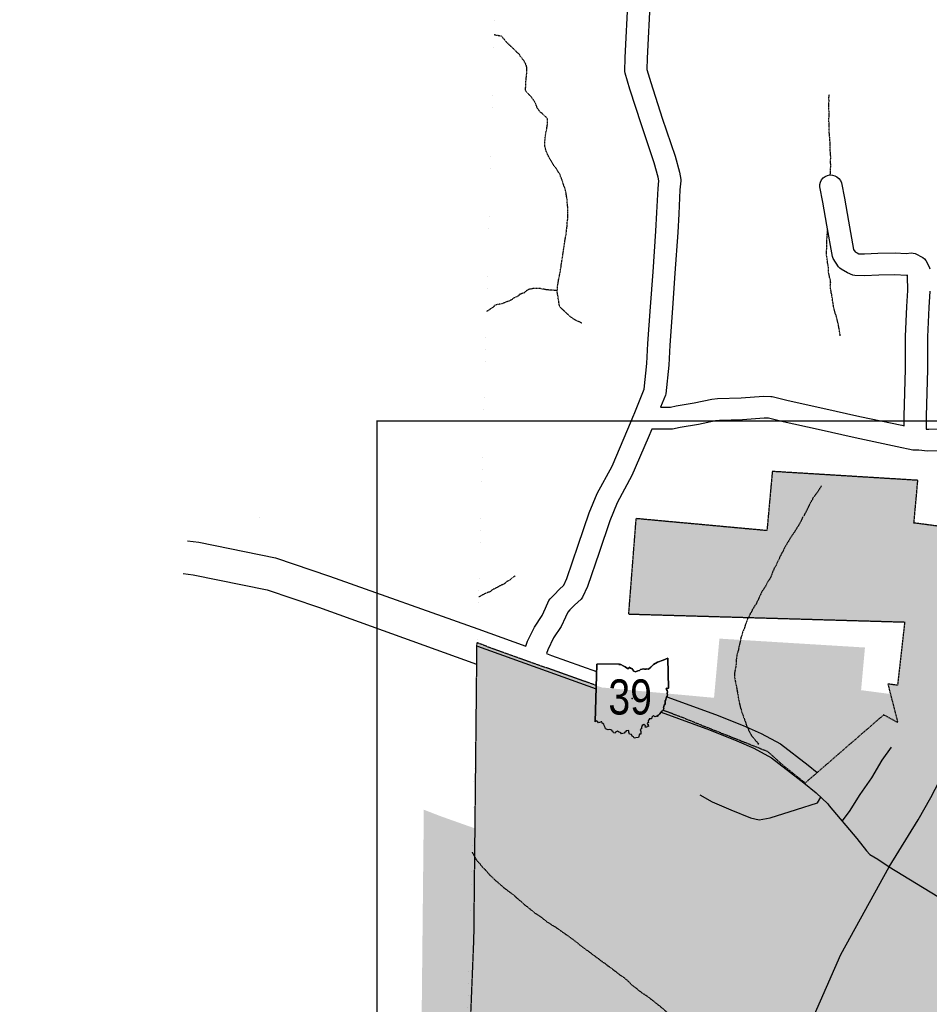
# Model space of a CAD drawing. Header units: feet. Extents: x -1605449 to -1594075, y -1717250 to -1708479.
# Tile 11 of 97: x -1603948 to -1603258, y -1713360 to -1712613. Entities that reach past the tile are written whole.
import ezdxf
from ezdxf.enums import TextEntityAlignment as Align

# ---------------------------------------------------------------- set-up
doc = ezdxf.new("R2010")
doc.units = ezdxf.units.FT
doc.header["$MEASUREMENT"] = 0
doc.linetypes.add('DASHED', pattern=[0.75, 0.5, -0.25])
doc.linetypes.add('stream', pattern=[1.4, 0.7, -0.1, 0.1, -0.1, 0.1, -0.1, 0.1, -0.1])
for name, color, linetype in [('61', 7, 'Continuous'), ('62', 7, 'Continuous'), ('COUNTY-LINE', 5, 'Continuous'), ('INCORPORATED', 4, 'Continuous'), ('RT-MKR', 7, 'Continuous'), ('SH_TextM', 7, 'Continuous'), ('STATE_FEDERAL-RT', 2, 'Continuous'), ('STREET-URBAN', 15, 'Continuous'), ('TWP-RD', 6, 'Continuous'), ('WATERWAY', 14, 'stream')]:
    doc.layers.add(name, color=color, linetype=linetype)
doc.layers.add('SH_VPort', color=5, linetype='Continuous', plot=False)
doc.styles.add('ARIAL', font='arial.ttf')

# ---------------------------------------------------------------- blocks, each defined once
blk = doc.blocks.new('000OHIO')
at = {"layer": '61', "color": 0, "linetype": 'Continuous'}
for p, q in [((26.7, -21.3), (24.5, -23)), ((27.9, -22.7), (26.7, -21.3)), ((29.8, -21.9), (27.9, -22.7)), ((-38.2, -27.3), (-39.9, -28.3)), ((-39.9, -28.3), (-39.9, -28.3)), ((-36.9, -28.5), (-38.2, -27.3)), ((-36, -29.3), (-36.9, -28.5)), ((-33.8, -28.9), (-36, -29.3)), ((-33.2, -28.2), (-33.8, -28.9)), ((-32.5, -28.2), (-33.2, -28.2)), ((-32.1, -29.9), (-32.5, -28.2)), ((-30.1, -31), (-32.1, -29.9)), ((-29.5, -32.5), (-30.1, -31)), ((-28.4, -34.6), (-29.5, -32.5)), ((13.8, -32.6), (12.9, -34.8)), ((15.6, -31.2), (13.8, -32.6)), ((17.6, -32.9), (15.6, -31.2)), ((17.2, -34.4), (17.6, -32.9)), ((19.5, -33.1), (18.4, -34.8)), ((20.8, -29.2), (19.5, -29.7)), ((19.5, -29.7), (19.7, -30.8)), ((20.8, -33.5), (19.5, -33.1)), ((19.7, -30.8), (20.5, -31.4)), ((21, -26.3), (20.5, -27.4)), ((20.5, -27.4), (20.8, -29.2)), ((20.5, -31.4), (20.8, -33.5)), ((21.6, -26), (21, -26.3)), ((24.3, -25.1), (21.5, -25)), ((21.5, -25), (21.6, -26)), ((24.5, -23), (24.3, -25.1)), ((-28.2, -36.3), (-28.4, -34.6)), ((-25, -37.3), (-28.2, -36.3)), ((-23.2, -37.1), (-25, -37.3)), ((-20.8, -37.8), (-23.2, -37.1)), ((-20.6, -39.1), (-20.8, -37.8)), ((-19.4, -39.4), (-20.6, -39.1)), ((-19, -40.7), (-19.4, -39.4)), ((-17.2, -41.2), (-19, -40.7)), ((-16.7, -40.1), (-17.2, -41.2)), ((-14.4, -39.1), (-16.7, -40.1)), ((-13.3, -39.7), (-14.4, -39.1)), ((-10.8, -40.9), (-13.3, -39.7)), ((-9.8, -42.1), (-10.8, -40.9)), ((-8.3, -41.5), (-9.8, -42.1)), ((-6.9, -41.4), (-8.3, -41.5)), ((-6.3, -40.2), (-6.9, -41.4)), ((-5.3, -39.9), (-6.3, -40.2)), ((-4.5, -38.7), (-5.3, -39.9)), ((-1.6, -38.2), (-4.5, -38.7)), ((-1.4, -40.2), (-1.6, -38.2)), ((-0.9, -42.5), (-1.4, -40.2)), ((1.3, -42.8), (-0.9, -42.5)), ((2.2, -44.5), (1.3, -42.8)), ((3.7, -45.4), (2.2, -44.5)), ((10.5, -42.2), (9.5, -46)), ((12.2, -42.2), (10.5, -42.2)), ((12.8, -36.3), (11.5, -37.2)), ((11.5, -37.2), (12.3, -39.4)), ((12.3, -39.4), (12.2, -40.8)), ((12.2, -40.8), (12.2, -42.2)), ((12.9, -34.8), (12.8, -36.3)), ((18.4, -34.8), (17.2, -34.4)), ((4.4, -47.1), (3.7, -45.4)), ((6.5, -46.7), (4.4, -47.1)), ((9.5, -46), (6.5, -46.7)), ((9.5, -46), (9.5, -46))]:
    blk.add_line(p, q, dxfattribs=at)
for points in [[(-39.9, -28.3), (-38, 37.3)], [(32.7, -20.3), (33.6, -19.1), (36.2, -16), (37.5, -15.6), (38, -13.9), (38.5, -13.4), (37.8, -12), (38.5, -11.3), (38.4, -10.1), (39, -9.5), (38.8, -8.7), (39.8, -8.4), (39.7, -7.4), (40, -6.2), (39.9, -4.1), (40.5, -3.5), (40.5, -2.8), (41.1, -1.5), (41.4, -0.3), (42.2, 1), (42.5, 2.3), (42, 3.8), (42.5, 5.7), (42, 7.4), (41, 8.9), (41.8, 9.9), (43, 9.7), (43.8, 10.2), (43, 44.2), (37.7, 42), (31, 39.5), (26.5, 36.8), (23.6, 34), (20.7, 31.6), (19.1, 32), (18.2, 31.6), (16.3, 31.5), (15.4, 32), (11.9, 31.1), (10.5, 30), (8.7, 29.8), (6.2, 28.8), (4.2, 29.4), (1.7, 32.6), (0.3, 32.8), (-1, 34.1), (-1.6, 32.4), (-3.2, 32.4), (-5.8, 34.5), (-8, 35.4), (-10.6, 36.8), (-13, 37), (-12.6, 37.7), (-38, 37.3), (-38, 37.3), (-12.6, 37.7), (-13, 37), (-10.6, 36.8), (-8, 35.4), (-5.8, 34.5), (-3.2, 32.4), (-1.6, 32.4), (-1, 34.1), (0.3, 32.8), (1.7, 32.6), (4.2, 29.4), (6.2, 28.8), (8.7, 29.8), (10.5, 30), (11.9, 31.1), (15.4, 32), (16.3, 31.5), (18.2, 31.6), (19.1, 32), (20.7, 31.6), (23.6, 34), (26.5, 36.8), (31, 39.5), (37.7, 42), (43, 44.2), (43.8, 10.2), (43, 9.7), (41.8, 9.9), (41, 8.9), (42, 7.4), (42.5, 5.7), (42, 3.8), (42.5, 2.3), (42.2, 1), (41.4, -0.3), (41.1, -1.5), (40.5, -2.8), (40.5, -3.5), (39.9, -4.1), (40, -6.2), (39.7, -7.4), (39.8, -8.4), (38.8, -8.7), (39, -9.5), (38.4, -10.1), (38.5, -11.3), (37.8, -12), (38.5, -13.4), (38, -13.9), (37.5, -15.6), (36.2, -16), (33.6, -19.1), (32.7, -20.3), (31.7, -20.6), (31.1, -21.9), (29.8, -21.9), (31.1, -21.9), (31.7, -20.6)]]:
    blk.add_lwpolyline(points, close=True, dxfattribs=at)
at = {"layer": '61', "color": 0}
blk.add_point((2.3, -1.9), dxfattribs=at)
at = {"layer": '62', "color": 0, "linetype": 'Continuous'}
for p, q in [((26.7, -21.3), (24.5, -23)), ((27.9, -22.7), (26.7, -21.3)), ((29.8, -21.9), (27.9, -22.7)), ((-38.2, -27.3), (-39.9, -28.3)), ((-36.9, -28.5), (-38.2, -27.3)), ((-36, -29.3), (-36.9, -28.5)), ((-33.8, -28.9), (-36, -29.3)), ((-33.2, -28.2), (-33.8, -28.9)), ((-32.5, -28.2), (-33.2, -28.2)), ((-32.1, -29.9), (-32.5, -28.2)), ((-30.1, -31), (-32.1, -29.9)), ((-29.5, -32.5), (-30.1, -31)), ((-28.4, -34.6), (-29.5, -32.5)), ((13.8, -32.6), (12.9, -34.8)), ((15.6, -31.2), (13.8, -32.6)), ((17.6, -32.9), (15.6, -31.2)), ((17.2, -34.4), (17.6, -32.9)), ((19.5, -33.1), (18.4, -34.8)), ((20.8, -29.2), (19.5, -29.7)), ((19.5, -29.7), (19.7, -30.8)), ((20.8, -33.5), (19.5, -33.1)), ((19.7, -30.8), (20.5, -31.4)), ((21, -26.3), (20.5, -27.4)), ((20.5, -27.4), (20.8, -29.2)), ((20.5, -31.4), (20.8, -33.5)), ((21.6, -26), (21, -26.3)), ((24.3, -25.1), (21.5, -25)), ((21.5, -25), (21.6, -26)), ((24.5, -23), (24.3, -25.1)), ((-28.2, -36.3), (-28.4, -34.6)), ((-25, -37.3), (-28.2, -36.3)), ((-23.2, -37.1), (-25, -37.3)), ((-20.8, -37.8), (-23.2, -37.1)), ((-20.6, -39.1), (-20.8, -37.8)), ((-19.4, -39.4), (-20.6, -39.1)), ((-19, -40.7), (-19.4, -39.4)), ((-17.2, -41.2), (-19, -40.7)), ((-16.7, -40.1), (-17.2, -41.2)), ((-14.4, -39.1), (-16.7, -40.1)), ((-13.3, -39.7), (-14.4, -39.1)), ((-10.8, -40.9), (-13.3, -39.7)), ((-9.8, -42.1), (-10.8, -40.9)), ((-8.3, -41.5), (-9.8, -42.1)), ((-6.9, -41.4), (-8.3, -41.5)), ((-6.3, -40.2), (-6.9, -41.4)), ((-5.3, -39.9), (-6.3, -40.2)), ((-4.5, -38.7), (-5.3, -39.9)), ((-1.6, -38.2), (-4.5, -38.7)), ((-1.4, -40.2), (-1.6, -38.2)), ((-0.9, -42.5), (-1.4, -40.2)), ((1.3, -42.8), (-0.9, -42.5)), ((2.2, -44.5), (1.3, -42.8)), ((3.7, -45.4), (2.2, -44.5)), ((10.5, -42.2), (9.5, -46)), ((12.2, -42.2), (10.5, -42.2)), ((12.8, -36.3), (11.5, -37.2)), ((11.5, -37.2), (12.3, -39.4)), ((12.3, -39.4), (12.2, -40.8)), ((12.2, -40.8), (12.2, -42.2)), ((12.9, -34.8), (12.8, -36.3)), ((18.4, -34.8), (17.2, -34.4)), ((4.4, -47.1), (3.7, -45.4)), ((6.5, -46.7), (4.4, -47.1)), ((9.5, -46), (6.5, -46.7))]:
    blk.add_line(p, q, dxfattribs=at)
at = {"layer": 'RT-MKR', "style": 'ARIAL', "width": 0.8}
blk.add_text('39', height=40, dxfattribs=at).set_placement((0, 0), align=Align.MIDDLE_CENTER)

msp = doc.modelspace()

# ---------------------------------------------------------------- hatches: boundary and pattern name
at = {"transparency": 33554585}
h = msp.add_hatch(color=254, dxfattribs=at)
h.dxf.hatch_style = 1
h.paths.add_polyline_path([(-1603613.12, -1713541.94), (-1603437.26, -1713545.8), (-1603456.95, -1713592.88), (-1603460.3, -1713600.1), (-1603429.78, -1713612.32), (-1603354.76, -1713643.94), (-1603321.39, -1713657.16), (-1603297.73, -1713665.75), (-1603298.5, -1713709.43), (-1603175.06, -1713705.12), (-1603175.94, -1713755.31), (-1602952.68, -1713759.49), (-1602882.55, -1713761.94), (-1602882.02, -1713731.39), (-1602854.1, -1713742), (-1602850.29, -1713719.81), (-1602844.94, -1713697.89), (-1602842.58, -1713682.26), (-1602843.44, -1713680.8), (-1602847.32, -1713674.76), (-1602827.54, -1713643.41), (-1602806.23, -1713648.7), (-1602782.11, -1713654.72), (-1602753.98, -1713661.73), (-1602741.92, -1713664.76), (-1602739.7, -1713566.52), (-1602471.33, -1713572.48), (-1602472.77, -1713544), (-1602473.41, -1713504.15), (-1602474.99, -1713473.2), (-1602476.39, -1713445.14), (-1602322.07, -1713445.14), (-1602322.07, -1713413.3), (-1602283.49, -1713413.3), (-1602283.32, -1713404.52), (-1602281.71, -1713329.21), (-1602274.97, -1713330.87), (-1602240.79, -1713339.29), (-1602202.34, -1713348.76), (-1602172.43, -1713356.13), (-1602167.17, -1713357.43), (-1602167.17, -1713191.43), (-1602257.33, -1713191.43), (-1602277.6, -1713191.28), (-1602277.57, -1713174.36), (-1602344.43, -1713174.36), (-1602344.43, -1713177.28), (-1602391.69, -1713191.73), (-1602388.8, -1713215.22), (-1602388.8, -1713238.64), (-1602506.89, -1713238.64), (-1602506.89, -1713179.39), (-1602531.06, -1713190.66), (-1602530.67, -1713168.41), (-1602563.35, -1713175.36), (-1602581.27, -1713157.44), (-1602588.19, -1713127.48), (-1602610.2, -1713099.62), (-1602946.34, -1713099.62), (-1602944.3, -1713076.34), (-1603052.91, -1713034.04), (-1603101.11, -1712996.39), (-1603135.26, -1712978.23), (-1603157.47, -1712969.84), (-1603155.13, -1712939.18), (-1603154.9, -1712937.83), (-1603153.76, -1712931.24), (-1603153.63, -1712930.49), (-1603155.05, -1712873.8), (-1603223.44, -1712871.89), (-1603233.49, -1712871.61), (-1603235.07, -1712931.9), (-1603225.01, -1712931.9), (-1603199.24, -1712931.6), (-1603210.14, -1713002.33), (-1603269.43, -1712994.56), (-1603266.48, -1712962.2), (-1603376.99, -1712955.44), (-1603381.08, -1713000.35), (-1603480.55, -1712991.21), (-1603486.21, -1713063.6), (-1603386.57, -1713066.48), (-1603276.48, -1713069.66), (-1603281.95, -1713117.66), (-1603289.26, -1713116.74), (-1603281.76, -1713145.95), (-1603292.42, -1713140.09), (-1603352.04, -1713191.82), (-1603369.17, -1713178.07), (-1603380.3, -1713168.07), (-1603430.07, -1713148.31), (-1603467.1, -1713133.31), (-1603538.45, -1713107.97), (-1603588.44, -1713090.25), (-1603601.39, -1713085.25), (-1603603.71, -1713309.22)])
at = {"transparency": 33554534}
h = msp.add_hatch(color=254, dxfattribs=at)
h.dxf.hatch_style = 1
h.paths.add_polyline_path([(-1603550.78, -1713244.67), (-1603578.6, -1713234.79), (-1603628.58, -1713217.07), (-1603641.53, -1713212.07), (-1603643.86, -1713436.04), (-1603653.27, -1713668.76), (-1603477.41, -1713672.62), (-1603497.1, -1713719.7), (-1603500.44, -1713726.92), (-1603469.93, -1713739.14), (-1603394.91, -1713770.76), (-1603361.54, -1713783.97), (-1603337.88, -1713792.57), (-1603338.64, -1713836.24), (-1603215.21, -1713831.93), (-1603216.09, -1713882.13), (-1602992.83, -1713886.31), (-1602922.7, -1713888.75), (-1602922.16, -1713858.21), (-1602894.24, -1713868.81), (-1602890.44, -1713846.63), (-1602885.09, -1713824.71), (-1602882.73, -1713809.08), (-1602883.59, -1713807.62), (-1602887.47, -1713801.58), (-1602867.69, -1713770.23), (-1602846.37, -1713775.52), (-1602822.26, -1713781.53), (-1602794.12, -1713788.55), (-1602782.06, -1713791.58), (-1602779.84, -1713693.34), (-1602511.48, -1713699.3), (-1602512.92, -1713670.82), (-1602513.56, -1713630.97), (-1602515.14, -1713600.01), (-1602516.54, -1713571.96), (-1602362.22, -1713571.96), (-1602362.22, -1713540.12), (-1602323.63, -1713540.12), (-1602323.46, -1713531.34), (-1602321.86, -1713456.03), (-1602315.12, -1713457.69), (-1602280.94, -1713466.11), (-1602242.49, -1713475.58), (-1602212.58, -1713482.95), (-1602207.31, -1713484.24), (-1602207.31, -1713318.24), (-1602297.48, -1713318.24), (-1602317.74, -1713318.1), (-1602317.72, -1713301.18), (-1602384.58, -1713301.18), (-1602384.58, -1713304.1), (-1602431.84, -1713318.55), (-1602428.95, -1713342.04), (-1602428.95, -1713365.45), (-1602547.04, -1713365.45), (-1602547.04, -1713306.21), (-1602571.2, -1713317.47), (-1602570.82, -1713295.23), (-1602603.5, -1713302.17), (-1602621.42, -1713284.26), (-1602628.33, -1713254.3), (-1602650.35, -1713226.44), (-1602986.49, -1713226.44), (-1602984.45, -1713203.16), (-1603093.06, -1713160.86), (-1603141.26, -1713123.21), (-1603175.4, -1713105.05), (-1603197.62, -1713096.66), (-1603195.28, -1713066), (-1603195.05, -1713064.65), (-1603193.91, -1713058.05), (-1603193.78, -1713057.31), (-1603195.2, -1713000.62), (-1603263.58, -1712998.71), (-1603273.63, -1712998.43), (-1603275.21, -1713058.72), (-1603265.16, -1713058.72), (-1603239.39, -1713058.42), (-1603250.28, -1713129.15), (-1603309.57, -1713121.38), (-1603306.63, -1713089.02), (-1603417.14, -1713082.26), (-1603421.22, -1713127.17), (-1603520.69, -1713118.03), (-1603526.36, -1713190.42), (-1603426.72, -1713193.3), (-1603316.62, -1713196.48), (-1603322.09, -1713244.48), (-1603329.41, -1713243.56), (-1603321.91, -1713272.77), (-1603332.57, -1713266.91), (-1603392.18, -1713318.64), (-1603409.32, -1713304.89), (-1603420.45, -1713294.89), (-1603470.21, -1713275.12), (-1603487.31, -1713268.2)])

# ---------------------------------------------------------------- linework, layer by layer
at = {"layer": '61', "color": 0, "linetype": 'Continuous'}
msp.add_line((-1603766.13, -1712990.59), (-1603766.13, -1712990.59), dxfattribs=at)
at = {"layer": 'COUNTY-LINE', "const_width": 0.00333, "flags": 128}
msp.add_lwpolyline([(-1604157.91, -1715289.66), (-1603827.81, -1715296.33), (-1603666.48, -1715301.11), (-1603647.67, -1715301.67), (-1603632.33, -1714476.83), (-1603624.66, -1714071.16), (-1603622.62, -1713975.68), (-1603622.62, -1713975.68), (-1603616.65, -1713696.02), (-1603614.65, -1713596.75), (-1603606.41, -1713300.79), (-1603606.41, -1713300.79), (-1603600.43, -1713069.97), (-1603588.26, -1712629.7), (-1603581.26, -1712331.68), (-1603573.32, -1711971.7), (-1603573.32, -1711971.7), (-1603568.92, -1711747.98), (-1603585.92, -1711747.32), (-1603576.26, -1711399.77)], dxfattribs=at)
at = {"layer": 'INCORPORATED', "linetype": 'DASHED', "flags": 128}
msp.add_lwpolyline([(-1603510.63, -1713117.85), (-1603538.45, -1713107.97), (-1603588.44, -1713090.25), (-1603601.39, -1713085.25), (-1603603.71, -1713309.22), (-1603603.71, -1713309.22), (-1603613.12, -1713541.94), (-1603437.26, -1713545.8), (-1603456.95, -1713592.88), (-1603460.3, -1713600.1), (-1603460.3, -1713600.1), (-1603429.78, -1713612.32), (-1603354.76, -1713643.94), (-1603321.39, -1713657.16), (-1603297.73, -1713665.75), (-1603297.73, -1713665.75), (-1603298.5, -1713709.43), (-1603175.06, -1713705.12), (-1603175.06, -1713705.12), (-1603175.94, -1713755.31), (-1603175.94, -1713755.31), (-1602952.68, -1713759.49), (-1602882.55, -1713761.94), (-1602882.02, -1713731.39), (-1602854.1, -1713742), (-1602854.1, -1713742), (-1602850.29, -1713719.81), (-1602844.94, -1713697.89), (-1602842.58, -1713682.26), (-1602843.44, -1713680.8), (-1602847.32, -1713674.76), (-1602847.32, -1713674.76), (-1602827.54, -1713643.41), (-1602827.54, -1713643.41), (-1602806.23, -1713648.7), (-1602782.11, -1713654.72), (-1602753.98, -1713661.73), (-1602741.92, -1713664.76), (-1602741.92, -1713664.76), (-1602739.7, -1713566.52), (-1602739.7, -1713566.52), (-1602471.33, -1713572.48), (-1602471.33, -1713572.48), (-1602472.77, -1713544), (-1602473.41, -1713504.15), (-1602474.99, -1713473.2), (-1602476.39, -1713445.14), (-1602476.39, -1713445.14), (-1602322.07, -1713445.14), (-1602322.07, -1713413.3), (-1602283.49, -1713413.3), (-1602283.49, -1713413.3), (-1602283.32, -1713404.52), (-1602281.71, -1713329.21), (-1602281.71, -1713329.21), (-1602274.97, -1713330.87), (-1602240.79, -1713339.29), (-1602202.34, -1713348.76), (-1602172.43, -1713356.13), (-1602167.17, -1713357.43), (-1602167.17, -1713357.43), (-1602167.17, -1713191.43), (-1602257.33, -1713191.43), (-1602257.33, -1713191.43), (-1602277.6, -1713191.28), (-1602277.6, -1713191.28), (-1602277.57, -1713174.36), (-1602277.57, -1713174.36), (-1602344.43, -1713174.36), (-1602344.43, -1713177.28), (-1602391.69, -1713191.73), (-1602388.8, -1713215.22), (-1602388.8, -1713238.64), (-1602506.89, -1713238.64), (-1602506.89, -1713238.64), (-1602506.89, -1713179.39), (-1602531.06, -1713190.66), (-1602530.67, -1713168.41), (-1602563.35, -1713175.36), (-1602581.27, -1713157.44), (-1602588.19, -1713127.48), (-1602588.19, -1713127.48), (-1602610.2, -1713099.62), (-1602610.2, -1713099.62), (-1602946.34, -1713099.62), (-1602946.34, -1713099.62), (-1602944.3, -1713076.34), (-1603052.91, -1713034.04), (-1603101.11, -1712996.39), (-1603101.11, -1712996.39), (-1603135.26, -1712978.23), (-1603157.47, -1712969.84), (-1603157.47, -1712969.84), (-1603155.13, -1712939.18), (-1603154.9, -1712937.83), (-1603153.76, -1712931.24), (-1603153.63, -1712930.49), (-1603155.05, -1712873.8), (-1603155.05, -1712873.8), (-1603223.44, -1712871.89), (-1603223.44, -1712871.89), (-1603233.49, -1712871.61), (-1603233.49, -1712871.61), (-1603235.07, -1712931.9), (-1603225.01, -1712931.9), (-1603225.01, -1712931.9), (-1603199.24, -1712931.6), (-1603210.14, -1713002.33), (-1603210.14, -1713002.33), (-1603269.43, -1712994.56), (-1603266.48, -1712962.2), (-1603266.48, -1712962.2), (-1603376.99, -1712955.44), (-1603381.08, -1713000.35), (-1603480.55, -1712991.21), (-1603480.55, -1712991.21), (-1603486.21, -1713063.6), (-1603386.57, -1713066.48), (-1603276.48, -1713069.66), (-1603276.48, -1713069.66), (-1603281.95, -1713117.66), (-1603289.26, -1713116.74), (-1603281.76, -1713145.95), (-1603281.76, -1713145.95), (-1603292.42, -1713140.09), (-1603292.42, -1713140.09), (-1603352.04, -1713191.82), (-1603352.04, -1713191.82), (-1603369.17, -1713178.07), (-1603380.3, -1713168.07), (-1603430.07, -1713148.31), (-1603447.16, -1713141.38), (-1603459.82, -1713136.69)], dxfattribs=at)
at = {"layer": 'SH_VPort', "color": 30, "const_width": 1}
msp.add_lwpolyline([(-1603677.08, -1712917.16), (-1602657.08, -1712917.16), (-1602657.08, -1713937.16), (-1603677.08, -1713937.16)], close=True, dxfattribs=at)
at = {"layer": 'STATE_FEDERAL-RT', "flags": 128}
for points in [[(-1603820.83, -1713008.03), (-1603812.42, -1713009.14), (-1603754.04, -1713021.09), (-1603713.18, -1713034.85), (-1603600.55, -1713074.76)], [(-1603824.12, -1713032.81), (-1603816.58, -1713033.81), (-1603760.56, -1713045.28), (-1603721.41, -1713058.46), (-1603601.56, -1713101.64)], [(-1603288.38, -1713255.39), (-1603266.3, -1713219.83), (-1603256.59, -1713202.79), (-1603246.74, -1713183.74), (-1603232.28, -1713151.25), (-1603220.52, -1713127.16), (-1603216.54, -1713116.56), (-1603214.49, -1713109.51), (-1603209.49, -1713099.4), (-1603198.94, -1713091.53), (-1603185.07, -1713082.76), (-1603178.51, -1713075.97), (-1603169.81, -1713066.96), (-1603161.29, -1713057.79), (-1603160.56, -1713043.68)], [(-1603600.55, -1713074.76), (-1603564.01, -1713088)], [(-1603600.89, -1713087.93), (-1603548.75, -1713106.82), (-1603510.71, -1713120.42)], [(-1603548.34, -1713093.67), (-1603544.52, -1713095.05), (-1603510.34, -1713107.28)], [(-1603457.04, -1713126.33), (-1603420.1, -1713139.86), (-1603399.01, -1713148.16), (-1603385.41, -1713154.13), (-1603370.69, -1713162.19), (-1603349.75, -1713178.36), (-1603342.88, -1713183.88)], [(-1603461.45, -1713138.02), (-1603424.54, -1713151.55), (-1603403.81, -1713159.7), (-1603390.94, -1713165.36), (-1603377.56, -1713172.69), (-1603357.48, -1713188.19), (-1603353.03, -1713191.76)], [(-1603353.03, -1713191.76), (-1603343.77, -1713199.19), (-1603334.9, -1713207.69), (-1603333.77, -1713209.03)], [(-1603333.77, -1713209.03), (-1603312.81, -1713233.88), (-1603305.44, -1713243.39), (-1603302.93, -1713246.06), (-1603296.91, -1713249.55), (-1603288.38, -1713255.39), (-1603267.64, -1713268.05), (-1603235.2, -1713287.7), (-1603217.64, -1713296.03), (-1603188.72, -1713308.17), (-1603155.45, -1713322.82), (-1603131.2, -1713332.8), (-1603119.83, -1713336.96), (-1603094.94, -1713339.43), (-1602999.39, -1713347.22)], [(-1603333.77, -1713209.03), (-1603312.81, -1713233.88), (-1603305.44, -1713243.39), (-1603302.93, -1713246.06), (-1603296.91, -1713249.55), (-1603288.38, -1713255.39), (-1603267.64, -1713268.05), (-1603235.2, -1713287.7), (-1603217.64, -1713296.03), (-1603188.72, -1713308.17), (-1603155.45, -1713322.82), (-1603131.2, -1713332.8), (-1603119.83, -1713336.96), (-1603094.94, -1713339.43), (-1602999.39, -1713347.22)], [(-1603355.83, -1713392.25), (-1603324.9, -1713321.83), (-1603288.38, -1713255.39)]]:
    msp.add_lwpolyline(points, dxfattribs=at)
at = {"layer": 'STREET-URBAN'}
for points in [[(-1603323.95, -1713220.67), (-1603318.3, -1713213.42), (-1603310.29, -1713200.61), (-1603301.45, -1713187.79), (-1603293.61, -1713174.49), (-1603286.39, -1713164.53)], [(-1603431.94, -1713200.67), (-1603422.67, -1713206.21), (-1603408.55, -1713212.19), (-1603393.6, -1713218.16), (-1603386.89, -1713219.74), (-1603378.72, -1713218.28), (-1603358.59, -1713211.82), (-1603342.79, -1713206.92), (-1603340.22, -1713202.59)]]:
    msp.add_lwpolyline(points, dxfattribs=at)
at = {"layer": 'TWP-RD'}
for points in [[(-1603469.21, -1712579.63), (-1603469.74, -1712596.7), (-1603472.01, -1712641.94), (-1603472.23, -1712650.35), (-1603469.2, -1712660.32), (-1603460.47, -1712687.37), (-1603450.81, -1712716.32), (-1603447.34, -1712728.48), (-1603446.48, -1712734), (-1603446.44, -1712735.04), (-1603447.08, -1712741.88), (-1603447.92, -1712759.97), (-1603448.8, -1712774.26), (-1603450.88, -1712805.06), (-1603452.82, -1712831.65), (-1603454.74, -1712859.5), (-1603455.62, -1712874.84)], [(-1603564.01, -1713088), (-1603562.7, -1713084.28), (-1603557.49, -1713073.46), (-1603551.73, -1713064.74), (-1603549.08, -1713059.17), (-1603546.54, -1713053.41), (-1603545.73, -1713052.2), (-1603542.43, -1713048.75), (-1603538.9, -1713045.07), (-1603535.18, -1713041.68), (-1603532.92, -1713036.55), (-1603524.24, -1713011.45), (-1603516.01, -1712986.9), (-1603509.85, -1712972.17), (-1603498.64, -1712951.3), (-1603486.53, -1712923.37), (-1603482.11, -1712912.56), (-1603482.1, -1712912.54), (-1603481.82, -1712911.85), (-1603474.25, -1712893.06), (-1603472.24, -1712873.51), (-1603471.38, -1712858.45), (-1603469.44, -1712830.47), (-1603467.5, -1712803.9), (-1603465.44, -1712773.19), (-1603464.56, -1712759.07), (-1603463.71, -1712740.72), (-1603463.18, -1712735.04), (-1603463.65, -1712732.07), (-1603466.74, -1712721.24), (-1603476.3, -1712692.57), (-1603485.1, -1712665.31), (-1603488.76, -1712653.27), (-1603488.94, -1712651.95), (-1603488.67, -1712641.32), (-1603486.39, -1712595.98)], [(-1603455.62, -1712874.84), (-1603457.86, -1712896.52), (-1603458.14, -1712897.65), (-1603461.77, -1712906.67), (-1603454.37, -1712906.68), (-1603449.89, -1712905.77), (-1603436.24, -1712903.48), (-1603422.97, -1712900.67), (-1603418.55, -1712900.03), (-1603400.52, -1712899.53), (-1603383.59, -1712898.36), (-1603378.07, -1712898.51), (-1603377.19, -1712898.62), (-1603364.96, -1712901.6), (-1603338.58, -1712907.36), (-1603310.64, -1712913.62), (-1603278.67, -1712920.35), (-1603276.79, -1712920.76), (-1603276.86, -1712913.43), (-1603275.83, -1712877.82), (-1603275.88, -1712853.03), (-1603274.9, -1712830.22), (-1603274.19, -1712818.23), (-1603274.28, -1712807.33), (-1603274.23, -1712806.59), (-1603275.01, -1712806.67), (-1603283.86, -1712806.23), (-1603296.12, -1712806.5), (-1603306.93, -1712807.11), (-1603314.29, -1712806.78), (-1603315.78, -1712806.44), (-1603319.86, -1712804.67), (-1603324.68, -1712802), (-1603325.75, -1712801.15), (-1603326.67, -1712800.14), (-1603330.72, -1712793.88), (-1603331.32, -1712792.33), (-1603335.51, -1712768.51), (-1603338.66, -1712751.24), (-1603340.93, -1712739.52), (-1603340.87, -1712737.65), (-1603340.39, -1712735.83), (-1603339.52, -1712734.17), (-1603338.3, -1712732.74), (-1603336.79, -1712731.62), (-1603335.08, -1712730.86), (-1603333.23, -1712730.5), (-1603331.36, -1712730.56), (-1603329.54, -1712731.04), (-1603327.88, -1712731.91), (-1603326.45, -1712733.13), (-1603325.33, -1712734.64), (-1603324.57, -1712736.35), (-1603322.28, -1712748.16), (-1603319.1, -1712765.58), (-1603315.35, -1712786.96), (-1603314.18, -1712788.76), (-1603312.5, -1712789.69), (-1603311.25, -1712790.23), (-1603307.02, -1712790.42), (-1603296.77, -1712789.84), (-1603283.63, -1712789.55), (-1603275.43, -1712789.96), (-1603271.58, -1712789.58), (-1603270, -1712789.72), (-1603268.48, -1712790.16), (-1603262.79, -1712793.05), (-1603261.43, -1712794.15), (-1603260.33, -1712795.51), (-1603257.88, -1712800.29), (-1603257.45, -1712801.74)], [(-1603257.51, -1712818.66), (-1603258.26, -1712831.07), (-1603259.22, -1712853.38), (-1603259.17, -1712878.04), (-1603260.19, -1712913.6), (-1603260.11, -1712923.24), (-1603258.26, -1712923.46), (-1603242.44, -1712923.16)], [(-1603242.48, -1712939.83), (-1603259.08, -1712940.15), (-1603265.65, -1712939.37), (-1603267.35, -1712939.38), (-1603267.36, -1712939.38), (-1603267.48, -1712939.38), (-1603267.48, -1712939.38), (-1603268.2, -1712939.39), (-1603268.97, -1712939.4), (-1603269.39, -1712939.4), (-1603269.48, -1712939.38), (-1603270.22, -1712939.3), (-1603282.19, -1712936.64), (-1603314.18, -1712929.91), (-1603342.18, -1712923.64), (-1603368.72, -1712917.84), (-1603379.84, -1712915.13), (-1603383.24, -1712915.04), (-1603399.72, -1712916.18), (-1603417.11, -1712916.66), (-1603420.04, -1712917.09), (-1603433.13, -1712919.86), (-1603446.85, -1712922.16), (-1603452.71, -1712923.35), (-1603468.5, -1712923.32), (-1603471.17, -1712929.83), (-1603483.63, -1712958.58), (-1603494.78, -1712979.34), (-1603500.41, -1712992.78), (-1603508.47, -1713016.82), (-1603517.39, -1713042.66), (-1603521, -1713050.81), (-1603522.01, -1713052.22), (-1603527.25, -1713057), (-1603530.65, -1713060.55), (-1603532.17, -1713062.14), (-1603533.93, -1713066.11), (-1603537.18, -1713072.95), (-1603542.96, -1713081.71), (-1603547.28, -1713090.68), (-1603548.34, -1713093.67)]]:
    msp.add_lwpolyline(points, dxfattribs=at)
at = {"layer": 'WATERWAY', "ltscale": 0.5, "flags": 128}
for points in [[(-1603521.59, -1712842.98), (-1603522.3, -1712842.6), (-1603523.82, -1712841.81), (-1603525.35, -1712841.18), (-1603526.54, -1712840.55), (-1603527.56, -1712839.91), (-1603528.41, -1712839.43), (-1603529.26, -1712838.79), (-1603530.63, -1712837.83), (-1603531.32, -1712837.01), (-1603532.18, -1712836.37), (-1603533.56, -1712834.9), (-1603534.41, -1712834.26), (-1603535.27, -1712833.45), (-1603536.13, -1712832.64), (-1603537.33, -1712831.5), (-1603538.2, -1712830.52), (-1603538.75, -1712828.87), (-1603538.97, -1712827.04), (-1603539.37, -1712824.88), (-1603539.6, -1712822.88), (-1603539.98, -1712821.39), (-1603540.2, -1712819.55), (-1603540.24, -1712818.22), (-1603540.12, -1712816.55), (-1603540, -1712815.04), (-1603539.72, -1712813.19), (-1603539.43, -1712811.51), (-1603539.15, -1712809.83), (-1603538.71, -1712807.82), (-1603538.27, -1712805.63), (-1603537.84, -1712803.11), (-1603537.42, -1712800.43), (-1603537.01, -1712797.58), (-1603536.3, -1712793.21), (-1603535.74, -1712789.52), (-1603534.35, -1712780.12), (-1603533.92, -1712777.77), (-1603533.63, -1712776.09), (-1603533.5, -1712774.92), (-1603533.21, -1712773.58), (-1603533.09, -1712771.9), (-1603532.81, -1712769.89), (-1603532.73, -1712767.05), (-1603532.31, -1712764.53), (-1603532.2, -1712762.35), (-1603532.1, -1712760.34), (-1603532.16, -1712758.34), (-1603532.21, -1712756.5), (-1603532.26, -1712754.67), (-1603532.49, -1712752.84), (-1603532.7, -1712751.34), (-1603532.75, -1712749.67), (-1603532.96, -1712748.01), (-1603533.18, -1712746.34), (-1603533.57, -1712744.35), (-1603533.96, -1712742.69), (-1603534.17, -1712741.19), (-1603534.53, -1712740.36), (-1603535.06, -1712739.21), (-1603535.25, -1712738.38), (-1603535.8, -1712737.06), (-1603536.18, -1712735.4), (-1603536.91, -1712733.42), (-1603537.62, -1712731.77), (-1603538.18, -1712729.94), (-1603538.87, -1712729.13), (-1603539.75, -1712727.65), (-1603540.28, -1712726.83), (-1603540.81, -1712725.84), (-1603541.51, -1712724.86), (-1603542.37, -1712724.05), (-1603543.07, -1712722.9), (-1603543.78, -1712721.58), (-1603544.66, -1712720.1), (-1603545.71, -1712718.46), (-1603546.76, -1712716.66), (-1603547.48, -1712715.17), (-1603548.02, -1712713.69), (-1603548.74, -1712712.2), (-1603549.11, -1712710.71), (-1603549.48, -1712709.55), (-1603549.69, -1712708.39), (-1603549.72, -1712707.39), (-1603549.5, -1712703.54), (-1603549.23, -1712701.19), (-1603548.95, -1712699.34), (-1603548.68, -1712697.33), (-1603548.23, -1712695.48), (-1603547.95, -1712693.8), (-1603547.67, -1712691.96), (-1603547.55, -1712690.28), (-1603547.59, -1712688.78), (-1603547.8, -1712687.61), (-1603548.66, -1712686.64), (-1603549.86, -1712685.5), (-1603550.9, -1712684.53), (-1603550.9, -1712684.53), (-1603551.76, -1712683.72), (-1603552.78, -1712683.08), (-1603553.82, -1712681.77), (-1603555.03, -1712680.3), (-1603555.56, -1712679.32), (-1603555.93, -1712678.16), (-1603556.47, -1712676.84), (-1603557.36, -1712675.02), (-1603558.41, -1712673.38), (-1603559.46, -1712671.91), (-1603560.5, -1712670.77), (-1603561.36, -1712669.79), (-1603562.39, -1712668.82), (-1603563.25, -1712668.01), (-1603564.31, -1712666.37), (-1603564, -1712659.68), (-1603563.89, -1712657.83), (-1603563.76, -1712656.66), (-1603563.62, -1712655.66), (-1603563.48, -1712654.82), (-1603563.37, -1712652.81), (-1603563.26, -1712650.8), (-1603563.32, -1712648.96), (-1603563.69, -1712647.64), (-1603564.06, -1712646.65), (-1603564.42, -1712645.82), (-1603564.94, -1712645), (-1603565.47, -1712644.01), (-1603566.34, -1712642.87), (-1603567.22, -1712641.56), (-1603568.26, -1712640.25), (-1603569.31, -1712638.61), (-1603570.85, -1712637.48), (-1603571.89, -1712636.18), (-1603573.26, -1712634.88), (-1603574.64, -1712633.58), (-1603576.18, -1712632.29), (-1603577.74, -1712630.66), (-1603579.12, -1712629.2), (-1603580.33, -1712627.73), (-1603581.54, -1712626.43), (-1603582.57, -1712625.29), (-1603588.13, -1712624.21)], [(-1603333, -1712730.74), (-1603332.93, -1712729.74), (-1603332.82, -1712727.9), (-1603332.7, -1712726.39), (-1603332.74, -1712725.06), (-1603332.6, -1712724.05), (-1603332.63, -1712723.22), (-1603332.67, -1712721.88), (-1603332.71, -1712720.54), (-1603332.75, -1712719.04), (-1603332.62, -1712717.7), (-1603332.65, -1712716.7), (-1603332.68, -1712715.7), (-1603332.71, -1712714.7), (-1603332.9, -1712713.87), (-1603332.94, -1712712.53), (-1603332.97, -1712711.53), (-1603333.07, -1712708.36), (-1603333.1, -1712707.36), (-1603333.13, -1712706.19), (-1603333.17, -1712705.02), (-1603333.37, -1712703.86), (-1603333.41, -1712702.52), (-1603333.45, -1712701.02), (-1603333.67, -1712699.52), (-1603333.71, -1712698.02), (-1603333.76, -1712696.35), (-1603333.8, -1712694.85), (-1603333.83, -1712694.01), (-1603333.85, -1712693.18), (-1603333.88, -1712692.18), (-1603333.94, -1712690.34), (-1603334, -1712688.33), (-1603333.89, -1712686.33), (-1603333.76, -1712684.99), (-1603333.8, -1712683.65), (-1603333.84, -1712682.32), (-1603334.04, -1712681.15), (-1603334.09, -1712679.65), (-1603333.97, -1712677.98), (-1603334.03, -1712675.97), (-1603333.9, -1712674.63), (-1603333.95, -1712673.13), (-1603333.99, -1712671.79), (-1603333.85, -1712670.79), (-1603333.88, -1712669.79), (-1603333.72, -1712669.45)], [(-1603325.44, -1712852.51), (-1603325.46, -1712851.99), (-1603325.65, -1712851.16), (-1603325.86, -1712849.5), (-1603326.07, -1712848.17), (-1603326.27, -1712847.17), (-1603326.47, -1712846.01), (-1603326.66, -1712845.18), (-1603326.87, -1712843.85), (-1603327.24, -1712842.52), (-1603327.44, -1712841.36), (-1603327.64, -1712840.53), (-1603328.02, -1712838.7), (-1603328.39, -1712837.71), (-1603328.75, -1712836.72), (-1603329.12, -1712835.56), (-1603329.5, -1712834.07), (-1603329.87, -1712832.74), (-1603330.24, -1712831.75), (-1603330.43, -1712830.75), (-1603330.65, -1712829.25), (-1603331.47, -1712823.93), (-1603331.67, -1712822.77), (-1603331.7, -1712821.76), (-1603332.07, -1712820.61), (-1603332.26, -1712819.78), (-1603332.29, -1712818.77), (-1603332.49, -1712817.78), (-1603332.69, -1712816.78), (-1603332.9, -1712815.28), (-1603332.93, -1712814.11), (-1603332.81, -1712812.77), (-1603332.66, -1712811.94), (-1603332.87, -1712810.6), (-1603333.07, -1712809.61), (-1603333.44, -1712808.45), (-1603333.64, -1712807.12), (-1603333.83, -1712806.29), (-1603334.03, -1712805.29), (-1603334.23, -1712804.29), (-1603334.26, -1712803.13), (-1603334.31, -1712801.46), (-1603334.53, -1712799.79), (-1603334.74, -1712798.46), (-1603334.93, -1712797.46), (-1603335.14, -1712796.3), (-1603335.37, -1712793.97), (-1603335.58, -1712792.64), (-1603335.78, -1712791.31), (-1603335.81, -1712790.3), (-1603335.84, -1712789.47), (-1603335.87, -1712788.3), (-1603335.74, -1712787.13), (-1603335.61, -1712785.96), (-1603335.64, -1712784.79), (-1603335.52, -1712783.45), (-1603335.55, -1712782.45), (-1603335.58, -1712781.28), (-1603335.61, -1712780.27), (-1603335.48, -1712778.93), (-1603335.36, -1712777.43), (-1603335.12, -1712774.25), (-1603335.15, -1712773.24), (-1603335.19, -1712772.08), (-1603335.2, -1712771.56)], [(-1603540.24, -1712818.22), (-1603548.61, -1712817.62), (-1603550.46, -1712817.18), (-1603551.47, -1712817.21), (-1603552.82, -1712816.74), (-1603554.49, -1712816.62), (-1603555.49, -1712816.65), (-1603556.67, -1712816.52), (-1603557.5, -1712816.54), (-1603558.83, -1712816.75), (-1603559.83, -1712816.94), (-1603560.83, -1712817.14), (-1603561.82, -1712817.33), (-1603563.14, -1712818.04), (-1603565.43, -1712819.94), (-1603567.91, -1712820.85), (-1603569.23, -1712821.22), (-1603569.37, -1712822.06), (-1603571.84, -1712823.3), (-1603573.82, -1712824.2), (-1603574.96, -1712825.23), (-1603577.27, -1712826.3), (-1603579.09, -1712826.85), (-1603579.91, -1712827.38), (-1603581.4, -1712827.92), (-1603582.39, -1712828.28), (-1603585.89, -1712828.89), (-1603587.21, -1712829.26), (-1603588.04, -1712829.45), (-1603588.18, -1712830.29), (-1603593.9, -1712834.16)], [(-1603339.7, -1712966.4), (-1603339.93, -1712966.69), (-1603340.73, -1712967.88), (-1603341.37, -1712969.07), (-1603344.25, -1712973.16), (-1603345.22, -1712974.53), (-1603346.18, -1712975.73), (-1603346.65, -1712976.91), (-1603347.61, -1712978.44), (-1603348.08, -1712979.29), (-1603348.56, -1712980.14), (-1603349.35, -1712981.66), (-1603349.98, -1712983.02), (-1603350.76, -1712984.71), (-1603351.55, -1712986.41), (-1603352.35, -1712987.43), (-1603352.97, -1712989.29), (-1603354.11, -1712990.32), (-1603354.73, -1712992.01), (-1603355.67, -1712993.87), (-1603356.94, -1712996.08), (-1603358.06, -1712997.95), (-1603359.33, -1713000.16), (-1603360.45, -1713001.7), (-1603361.57, -1713003.4), (-1603362.7, -1713004.94), (-1603363.66, -1713006.47), (-1603364.93, -1713008.68), (-1603366.36, -1713011.06), (-1603367.32, -1713012.59), (-1603368.26, -1713014.45), (-1603369.2, -1713016.65), (-1603370.01, -1713017.51), (-1603370.31, -1713018.69), (-1603370.96, -1713019.54), (-1603371.43, -1713020.56), (-1603371.89, -1713021.91), (-1603372.68, -1713023.43), (-1603373.32, -1713024.45), (-1603373.77, -1713025.97), (-1603374.73, -1713027.67), (-1603375.53, -1713028.7), (-1603375.83, -1713029.87), (-1603376.46, -1713031.06), (-1603377.09, -1713032.42), (-1603377.54, -1713034.1), (-1603378.33, -1713035.79), (-1603379.28, -1713037.49), (-1603380.24, -1713039.02), (-1603381.04, -1713040.05), (-1603381.35, -1713040.89), (-1603382.14, -1713042.42), (-1603382.78, -1713043.44), (-1603384.86, -1713046.5), (-1603385.49, -1713048.03), (-1603386.12, -1713049.22), (-1603386.6, -1713050.06), (-1603387.07, -1713051.08), (-1603387.69, -1713052.77), (-1603388.64, -1713054.3), (-1603389.26, -1713056.16), (-1603390.39, -1713057.36), (-1603391.02, -1713058.54), (-1603391.82, -1713059.9), (-1603392.29, -1713060.75), (-1603393.08, -1713062.45), (-1603393.72, -1713063.3), (-1603394.35, -1713064.82), (-1603394.82, -1713065.67), (-1603395.47, -1713066.52), (-1603396.39, -1713069.06), (-1603397.01, -1713070.75), (-1603397.48, -1713071.93), (-1603397.48, -1713071.93), (-1603397.78, -1713073.11), (-1603398.39, -1713074.96), (-1603399.02, -1713076.32), (-1603399.49, -1713077.33), (-1603399.79, -1713078.51), (-1603400.08, -1713079.86), (-1603400.72, -1713081.04), (-1603401, -1713082.72), (-1603401.29, -1713084.24), (-1603401.6, -1713085.25), (-1603401.9, -1713086.42), (-1603402.03, -1713087.6), (-1603402.34, -1713088.44), (-1603402.47, -1713089.61), (-1603402.76, -1713091.13), (-1603403.22, -1713092.48), (-1603403.52, -1713093.49), (-1603403.82, -1713094.67), (-1603403.96, -1713095.67), (-1603404.1, -1713096.68), (-1603404.24, -1713097.69), (-1603404.38, -1713098.52), (-1603404.52, -1713099.36), (-1603404.47, -1713101.03), (-1603404.58, -1713103.04), (-1603405.6, -1713108.08), (-1603405.72, -1713109.59), (-1603405.67, -1713111.43), (-1603405.46, -1713112.76), (-1603405.26, -1713113.75), (-1603405.06, -1713114.75), (-1603404.87, -1713115.75), (-1603404.67, -1713116.91), (-1603404.3, -1713117.9), (-1603404.1, -1713119.23), (-1603403.89, -1713120.56), (-1603403.69, -1713121.73), (-1603403.29, -1713123.72), (-1603403.09, -1713124.89), (-1603402.89, -1713126.05), (-1603402.66, -1713128.05), (-1603402.29, -1713129.54), (-1603402.08, -1713130.87), (-1603401.88, -1713131.87), (-1603401.51, -1713133.03), (-1603401.31, -1713134.36), (-1603400.78, -1713135.35), (-1603400.58, -1713136.34), (-1603400.2, -1713137.84), (-1603399.66, -1713139.32), (-1603399.11, -1713140.65), (-1603398.75, -1713141.8), (-1603398.38, -1713142.96), (-1603397.65, -1713144.78), (-1603397.29, -1713145.77), (-1603396.92, -1713147.1), (-1603396.55, -1713148.26), (-1603395.84, -1713149.57), (-1603395.3, -1713150.73), (-1603394.93, -1713152.05), (-1603394.23, -1713153.04), (-1603393.7, -1713154.19), (-1603392.99, -1713155.51), (-1603392.29, -1713156.49), (-1603391.6, -1713157.3), (-1603390.73, -1713158.28), (-1603389.17, -1713160.24), (-1603388.67, -1713160.4), (-1603387.27, -1713162.19), (-1603388.12, -1713161.88), (-1603387.27, -1713162.19)], [(-1603572.18, -1713034.6), (-1603574.7, -1713036.58), (-1603576.17, -1713037.79), (-1603577.48, -1713038.49), (-1603578.31, -1713038.85), (-1603580.43, -1713040.75), (-1603582.07, -1713041.47), (-1603583.23, -1713042), (-1603586.02, -1713043.58), (-1603587.84, -1713044.47), (-1603588.83, -1713044.83), (-1603589.81, -1713045.53), (-1603591.45, -1713046.75), (-1603592.93, -1713047.29), (-1603594.09, -1713047.82), (-1603594.58, -1713048.01), (-1603599.87, -1713050.67)], [(-1603604.87, -1713244.32), (-1603601.61, -1713250.21), (-1603600.92, -1713251.02), (-1603599.54, -1713252.49), (-1603598.67, -1713253.46), (-1603597.98, -1713254.45), (-1603597.11, -1713255.59), (-1603595.91, -1713256.56), (-1603595.04, -1713257.54), (-1603594.01, -1713258.68), (-1603592.96, -1713259.98), (-1603591.58, -1713261.45), (-1603590.2, -1713262.91), (-1603588.66, -1713264.37), (-1603586.94, -1713265.82), (-1603585.4, -1713267.12), (-1603584.02, -1713268.41), (-1603582.48, -1713269.71), (-1603580.25, -1713271.65), (-1603578.54, -1713272.94), (-1603577, -1713274.06), (-1603575.46, -1713275.19), (-1603574.1, -1713276.15), (-1603572.9, -1713277.12), (-1603571.87, -1713278.09), (-1603570.66, -1713279.23), (-1603569.29, -1713280.36), (-1603567.92, -1713281.49), (-1603566.72, -1713282.62), (-1603565.51, -1713283.76), (-1603564.14, -1713284.89), (-1603562.95, -1713285.69), (-1603561.92, -1713286.66), (-1603560.9, -1713287.3), (-1603559.86, -1713288.27), (-1603558.67, -1713289.24), (-1603557.47, -1713290.21), (-1603553.89, -1713292.61), (-1603552.52, -1713293.57), (-1603550.64, -1713295.02), (-1603549.27, -1713296.16), (-1603547.73, -1713297.28), (-1603546.2, -1713298.24), (-1603544.49, -1713299.36), (-1603543.3, -1713300.16), (-1603542.11, -1713300.79), (-1603541.09, -1713301.43), (-1603540.06, -1713302.24), (-1603538.87, -1713302.87), (-1603537.85, -1713303.68), (-1603536.65, -1713304.65), (-1603535.29, -1713305.45), (-1603534.26, -1713306.25), (-1603533.23, -1713307.06), (-1603532.21, -1713307.7), (-1603531.36, -1713308.17), (-1603530.51, -1713308.82), (-1603529.65, -1713309.46), (-1603528.46, -1713310.26), (-1603526.91, -1713311.55), (-1603525.38, -1713312.68), (-1603524.17, -1713313.81), (-1603522.97, -1713314.78), (-1603521.78, -1713315.58), (-1603520.58, -1713316.55), (-1603519.56, -1713317.19), (-1603518.7, -1713318), (-1603517.68, -1713318.64), (-1603516.66, -1713319.28), (-1603515.8, -1713320.09), (-1603514.6, -1713320.89), (-1603513.57, -1713321.86), (-1603512.04, -1713322.82), (-1603510.67, -1713323.95), (-1603509.13, -1713324.91), (-1603507.94, -1713325.88), (-1603506.74, -1713326.85), (-1603505.37, -1713327.81), (-1603504.18, -1713328.61), (-1603503.15, -1713329.42), (-1603502.12, -1713330.22), (-1603501.1, -1713330.86), (-1603500.07, -1713331.67), (-1603498.54, -1713332.79), (-1603497.34, -1713333.76), (-1603492.55, -1713337.47), (-1603490.84, -1713338.59), (-1603489.48, -1713339.55), (-1603488.45, -1713340.36), (-1603487.59, -1713341.17), (-1603486.73, -1713341.98), (-1603485.71, -1713342.79), (-1603484.66, -1713344.09), (-1603482.95, -1713345.38), (-1603481.41, -1713346.67), (-1603479.7, -1713347.96), (-1603477.99, -1713349.41), (-1603475.93, -1713351.03), (-1603473.89, -1713352.3), (-1603472.02, -1713353.42), (-1603472.02, -1713353.42), (-1603470.65, -1713354.55), (-1603469.28, -1713355.68), (-1603467.74, -1713356.81), (-1603466.37, -1713357.94), (-1603464.83, -1713359.06), (-1603463.8, -1713360.03), (-1603462.78, -1713360.67), (-1603461.92, -1713361.49), (-1603461.06, -1713362.13), (-1603460.2, -1713362.94), (-1603459.35, -1713363.58), (-1603458.49, -1713364.39), (-1603457.63, -1713365.2), (-1603456.77, -1713365.85), (-1603455.73, -1713367.32), (-1603454.69, -1713368.29), (-1603453.84, -1713368.94), (-1603452.64, -1713369.91), (-1603451.95, -1713370.72), (-1603451.09, -1713371.53), (-1603450.23, -1713372.34), (-1603449.19, -1713373.48), (-1603448.32, -1713374.63), (-1603447.29, -1713375.6), (-1603445.57, -1713377.22), (-1603444.03, -1713378.51), (-1603442.67, -1713379.31), (-1603441.82, -1713379.79), (-1603440.8, -1713380.09), (-1603439.79, -1713380.4), (-1603438.61, -1713380.87), (-1603437.76, -1713381.18), (-1603436.07, -1713381.8), (-1603433.23, -1713382.05), (-1603430.38, -1713382.3), (-1603428.54, -1713382.25), (-1603427.69, -1713382.73), (-1603425.84, -1713383.17), (-1603424.66, -1713383.47), (-1603423.3, -1713384.1), (-1603421.44, -1713385.05), (-1603420.25, -1713385.52), (-1603419.06, -1713386.15), (-1603417.71, -1713386.62), (-1603416.87, -1713386.93), (-1603416.02, -1713387.4), (-1603413.98, -1713388.51), (-1603412.96, -1713388.99), (-1603412.11, -1713389.63), (-1603411.26, -1713390.11), (-1603410.4, -1713390.75), (-1603409.38, -1713391.56), (-1603408.52, -1713392.03), (-1603407.67, -1713392.68), (-1603406.11, -1713394.47), (-1603404.58, -1713395.26), (-1603403.73, -1713396.07), (-1603401.65, -1713398.52), (-1603400.95, -1713399.33), (-1603400.26, -1713400.15), (-1603399.74, -1713400.97), (-1603398.86, -1713402.28), (-1603397.98, -1713403.76), (-1603397.62, -1713404.58), (-1603397.26, -1713405.58), (-1603396.73, -1713406.4), (-1603396.37, -1713407.22), (-1603395.66, -1713408.71), (-1603395.3, -1713409.7), (-1603394.59, -1713410.85), (-1603394.4, -1713411.68), (-1603394.2, -1713412.84), (-1603393.67, -1713413.83), (-1603393.31, -1713414.82), (-1603392.94, -1713415.81), (-1603392.24, -1713416.96), (-1603391.54, -1713417.94), (-1603390.51, -1713419.08), (-1603389.13, -1713420.38), (-1603388.27, -1713421.19), (-1603387.42, -1713421.84), (-1603386.39, -1713422.64), (-1603385.53, -1713423.29), (-1603383.82, -1713424.57), (-1603382.97, -1713425.05), (-1603382.12, -1713425.53), (-1603380.76, -1713426.49), (-1603379.55, -1713427.63), (-1603378.37, -1713428.09), (-1603377.02, -1713428.55), (-1603375.83, -1713429.36), (-1603374.8, -1713430), (-1603373.62, -1713430.46), (-1603368.37, -1713432.65), (-1603365.68, -1713433.41), (-1603364.32, -1713434.04), (-1603363.3, -1713434.68), (-1603361.94, -1713435.47), (-1603360.58, -1713436.27), (-1603359.04, -1713437.23), (-1603359.04, -1713437.23), (-1603357.67, -1713438.36), (-1603356.31, -1713439.16), (-1603355.11, -1713440.12), (-1603353.93, -1713440.76), (-1603353.07, -1713441.4), (-1603352.38, -1713442.22), (-1603351.18, -1713443.02), (-1603350.32, -1713443.83), (-1603349.3, -1713444.64), (-1603348.26, -1713445.77), (-1603347.06, -1713446.74), (-1603345.87, -1713447.54), (-1603345.01, -1713448.35), (-1603344.15, -1713449), (-1603343.3, -1713449.64), (-1603342.44, -1713450.45), (-1603341.24, -1713451.42), (-1603339.36, -1713452.7), (-1603338.17, -1713453.51), (-1603337.14, -1713454.31), (-1603335.95, -1713455.11), (-1603334.92, -1713455.92), (-1603333.56, -1713456.72), (-1603332.37, -1713457.35), (-1603331.01, -1713458.15), (-1603329.48, -1713458.94), (-1603327.62, -1713459.72), (-1603325.59, -1713460.5), (-1603323.73, -1713461.45), (-1603321.19, -1713462.38), (-1603319.33, -1713463.16), (-1603317.97, -1713463.95), (-1603316.44, -1713464.75), (-1603315.09, -1713465.38), (-1603313.56, -1713466.17), (-1603312.03, -1713466.96), (-1603310.67, -1713467.75), (-1603309.48, -1713468.39), (-1603308.12, -1713469.02), (-1603306.93, -1713469.82), (-1603305.06, -1713470.77), (-1603303.88, -1713471.4), (-1603303.02, -1713471.88), (-1603299.79, -1713473.96), (-1603298.76, -1713474.76), (-1603297.74, -1713475.4), (-1603296.88, -1713476.21), (-1603295.85, -1713477.02), (-1603294.83, -1713477.66), (-1603293.8, -1713478.63), (-1603292.27, -1713479.59), (-1603291.07, -1713480.56), (-1603289.7, -1713481.52), (-1603288.5, -1713482.49), (-1603287.14, -1713483.45), (-1603285.94, -1713484.42), (-1603284.57, -1713485.55), (-1603283.36, -1713486.69), (-1603282.16, -1713487.82), (-1603280.96, -1713488.96), (-1603279.92, -1713490.1), (-1603278.37, -1713491.56), (-1603277.17, -1713492.69), (-1603275.8, -1713493.82), (-1603274.43, -1713494.78), (-1603273.23, -1713495.92), (-1603271.86, -1713496.88), (-1603270.83, -1713497.86), (-1603269.8, -1713498.83), (-1603268.94, -1713499.64), (-1603268.07, -1713500.62), (-1603267.21, -1713501.43), (-1603266.51, -1713502.58), (-1603265.48, -1713503.38), (-1603264.79, -1713504.2), (-1603263.42, -1713505.5), (-1603262.38, -1713506.64), (-1603261.52, -1713507.45), (-1603260.15, -1713508.41), (-1603258.79, -1713509.37), (-1603257.6, -1713510.01), (-1603256.58, -1713510.65), (-1603255.73, -1713511.12), (-1603254.71, -1713511.59), (-1603251.48, -1713513.34), (-1603250.13, -1713513.97), (-1603248.77, -1713514.6), (-1603247.25, -1713515.22), (-1603245.89, -1713515.85), (-1603244.7, -1713516.49), (-1603243.01, -1713517.27), (-1603241.49, -1713517.9), (-1603240.3, -1713518.53), (-1603238.95, -1713519), (-1603237.76, -1713519.63), (-1603236.4, -1713520.26), (-1603234.54, -1713521.04), (-1603232.85, -1713521.66), (-1603231.49, -1713522.46), (-1603229.96, -1713523.25), (-1603229.96, -1713523.25), (-1603228.61, -1713523.71), (-1603227.59, -1713524.18), (-1603226.4, -1713524.82), (-1603225.22, -1713525.45), (-1603224.03, -1713525.92), (-1603223.01, -1713526.39), (-1603222, -1713526.86), (-1603221.15, -1713527.34), (-1603220.14, -1713527.65), (-1603218.95, -1713528.28), (-1603218.1, -1713528.59), (-1603217.08, -1713529.06), (-1603215.9, -1713529.53), (-1603214.55, -1713529.99), (-1603213.53, -1713530.46), (-1603212.34, -1713531.1), (-1603211.33, -1713531.57), (-1603210.48, -1713531.88), (-1603209.78, -1713533.03), (-1603208.73, -1713534.5), (-1603207.52, -1713535.81), (-1603206.83, -1713536.79), (-1603205.78, -1713538.26), (-1603205.24, -1713539.58), (-1603204.53, -1713540.9), (-1603203.97, -1713542.89), (-1603203.26, -1713544.2), (-1603202.9, -1713545.36), (-1603202.7, -1713546.36), (-1603201.73, -1713550.68), (-1603201.52, -1713552.17), (-1603201.14, -1713553.67), (-1603200.93, -1713555.17), (-1603200.72, -1713556.66), (-1603200.51, -1713557.99), (-1603200.3, -1713559.66), (-1603200.09, -1713560.99), (-1603199.88, -1713562.32), (-1603199.68, -1713563.65), (-1603199.47, -1713564.98), (-1603199.26, -1713566.31), (-1603198.89, -1713567.64), (-1603198.68, -1713568.97), (-1603198.3, -1713570.46), (-1603198.09, -1713571.96), (-1603197.88, -1713573.46), (-1603197.66, -1713575.29), (-1603197.45, -1713576.62), (-1603197.25, -1713577.95), (-1603197.04, -1713579.28), (-1603196.83, -1713580.61), (-1603196.79, -1713581.95), (-1603196.58, -1713583.44), (-1603196.38, -1713584.77), (-1603196.34, -1713586.11), (-1603196.12, -1713587.61), (-1603196.09, -1713588.61), (-1603195.9, -1713589.44), (-1603195.87, -1713590.74)]]:
    msp.add_lwpolyline(points, dxfattribs=at)

# ---------------------------------------------------------------- block references
at = {"layer": 'SH_TextM', "xscale": 0.6659999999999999, "yscale": 0.6659999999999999, "zscale": 0.6659999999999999}
msp.add_blockref('000OHIO', (-1603484.85, -1713126.53), dxfattribs=at)

doc.saveas('drawing.dxf')
